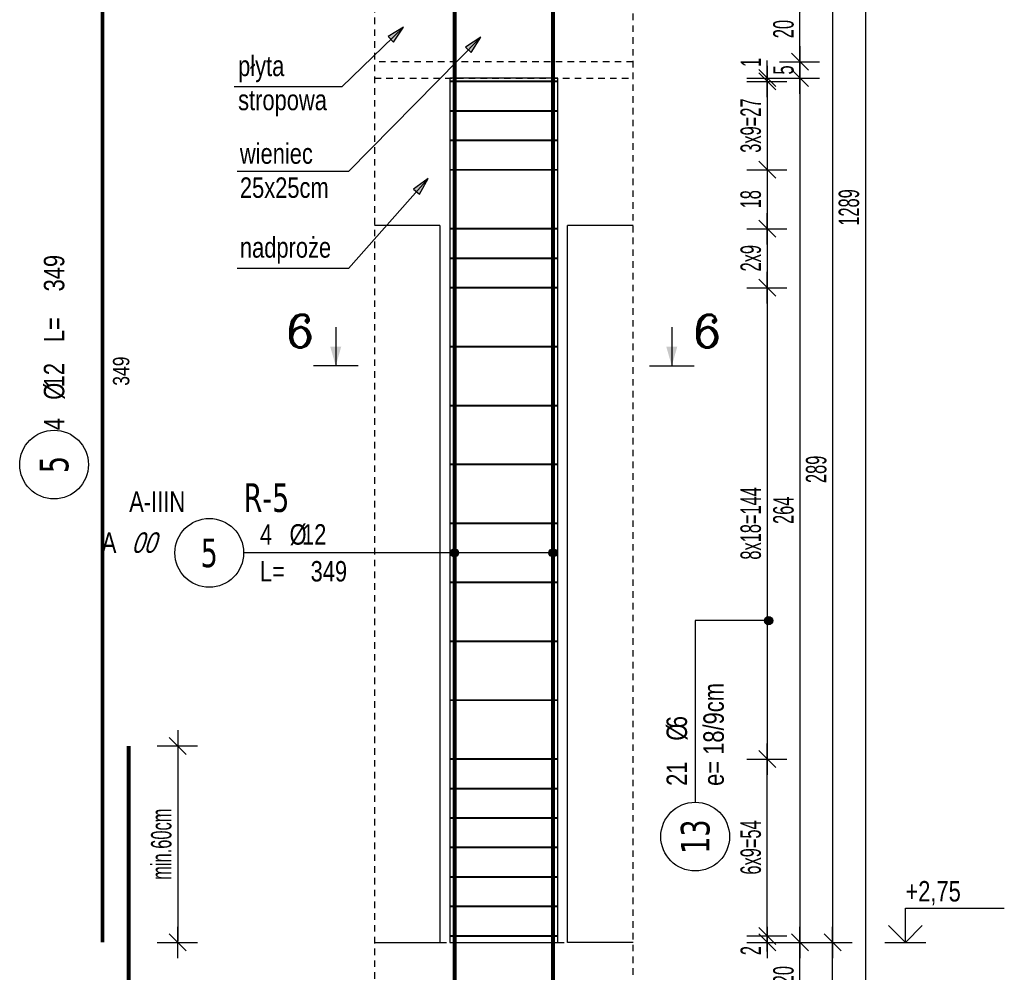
# Model space of a CAD drawing. Header units: millimetres. Extents: x 11988 to 14650, y -1596 to 604.
# Tile 30 of 38: x 13298 to 13599, y -537 to -246. Entities that reach past the tile are written whole.
import ezdxf
from ezdxf.enums import TextEntityAlignment as Align

# ---------------------------------------------------------------- set-up
doc = ezdxf.new("R2010")
doc.units = ezdxf.units.MM
doc.header["$LTSCALE"] = 10
doc.linetypes.add('MP', pattern=[0.36, 0.2, -0.16])
for name, color, linetype in [('BA_txg', 3, 'Continuous'), ('BA_wic', 1, 'Continuous'), ('BA_wis', 2, 'Continuous'), ('BA_wym', 1, 'Continuous'), ('BZ_kot', 7, 'Continuous'), ('BZ_odn', 1, 'Continuous'), ('BZ_opi1', 7, 'Continuous'), ('BZ_opi2', 4, 'Continuous'), ('BZ_opi3', 30, 'Continuous'), ('BZ_opi4', 53, 'Continuous'), ('BZ_P_roz', 11, 'Continuous'), ('BZ_P_wid', 3, 'Continuous'), ('BZ_P_wyc', 134, 'Continuous'), ('BZ_txs', 2, 'Continuous'), ('BZ_wym', 1, 'Continuous')]:
    doc.layers.add(name, color=color, linetype=linetype)
doc.layers.add('BZ_obroz', color=137, linetype='Continuous', plot=False)
doc.layers.add('BZ_pom', color=6, linetype='Continuous', plot=False)
doc.styles.add('BIKTBG', font='tahoma.ttf', dxfattribs={"width": 0.85})
doc.styles.add('BIKTC', font='bikromsw.shx', dxfattribs={"width": 0.85})
doc.styles.add('BIKTS', font='bikromsw.shx', dxfattribs={"width": 0.8})
doc.styles.add('BIKWYM', font='bikromsw.shx', dxfattribs={"width": 0.6})
doc.styles.add('ROMANC', font='ROMANC.SHX')
doc.dimstyles.new('BA_KR_25_cm', dxfattribs={"dimscale": 0.25, "dimtxt": 25, "dimasz": 1.666667, "dimexe": 24, "dimexo": 0, "dimgap": 0, "dimtad": 0, "dimdec": 1, "dimrnd": 0.5, "dimzin": 9, "dimdsep": 46, "dimtxsty": 'BIKWYM', "dimblk": 'WYM-KR', "dimcen": 0, "dimdle": 20, "dimclrd": 256, "dimclre": 256, "dimclrt": 2, "dimadec": 0, "dimazin": 0, "dimtfac": 0.033333, "dimtdec": 1, "dimtmove": 0, "dimatfit": 3, "dimldrblk": 'WYM-KR', "dimfxl": 25, "dimfxlon": 1, "dimtvp": 0.8, "dimtolj": 1, "dimarcsym": 0})
doc.dimstyles.new('BZ_KP_25_cm', dxfattribs={"dimscale": 0.25, "dimtxt": 25, "dimasz": 1.666667, "dimexe": 24, "dimexo": 0, "dimgap": 0, "dimtad": 0, "dimdec": 1, "dimrnd": 0.5, "dimzin": 9, "dimdsep": 46, "dimtxsty": 'BIKWYM', "dimblk": 'WYM-KR', "dimblk1": 'WYM-KP', "dimblk2": 'WYM-KP', "dimsah": 1, "dimcen": 0, "dimdle": 20, "dimclrd": 256, "dimclre": 256, "dimclrt": 7, "dimadec": 0, "dimazin": 0, "dimtfac": 0.033333, "dimtdec": 1, "dimtmove": 0, "dimatfit": 3, "dimldrblk": 'WYM-KP', "dimfxl": 1, "dimtvp": 0.8, "dimtolj": 1, "dimarcsym": 0})
doc.dimstyles.new('BZ_ST_25_cm', dxfattribs={"dimscale": 0.25, "dimtxt": 25, "dimasz": 1.666667, "dimexe": 24, "dimexo": 0, "dimgap": 0, "dimtad": 0, "dimdec": 1, "dimrnd": 0.5, "dimdsep": 46, "dimtxsty": 'BIKWYM', "dimblk": 'WYM-ST', "dimcen": 0, "dimdle": 20, "dimclrd": 256, "dimclre": 256, "dimclrt": 7, "dimadec": 0, "dimazin": 0, "dimtfac": 0.033333, "dimtdec": 1, "dimtix": 1, "dimtmove": 2, "dimatfit": 3, "dimldrblk": 'WYM-ST', "dimfxl": 1, "dimtvp": 0.8, "dimtolj": 1, "dimtzin": 0, "dimarcsym": 0})

# ---------------------------------------------------------------- blocks, each defined once
blk = doc.blocks.new('WYM-ST')
blk.add_hatch(color=256).paths.add_polyline_path([(-13, 2.88), (0, 0), (-13, -2.88)])
blk.add_lwpolyline([(0, 0), (-13, 2.88), (-13, -2.88), (0, 0)])
blk = doc.blocks.new('ST2')
blk.add_line((13.77, 0), (0, 0))
blk.add_solid([(6.84, -1.95), (6.84, 1.95), (0, 0)])
blk = doc.blocks.new('eprzh')
blk.add_line((-47.9, 0), (47.9, 0))
at = {"xscale": 6, "yscale": 6, "zscale": 6, "rotation": 90}
blk.add_blockref('ST2', (0, 0), dxfattribs=at)
at = {"style": 'ROMANC'}
blk.add_attdef('PRZ', text='', height=70, dxfattribs=at).set_placement((76, 39.4), align=Align.CENTER)
blk = doc.blocks.new('WYM-KP')
blk.add_hatch(color=256).paths.add_polyline_path([(3, 0, 1), (-3, 0, 1)])
blk.add_circle((0, 0), 3)
blk = doc.blocks.new('WYM-KR')
at = {"linetype": 'ByBlock'}
blk.add_line((11.52, 0), (-11.52, 0), dxfattribs=at)
at = {"color": 7, "linetype": 'ByBlock'}
blk.add_line((6.24, 6.24), (-6.24, -6.24), dxfattribs=at)
blk = doc.blocks.new('bik_BlkOpPret', base_point=(608.5, -87.83))
at = {"layer": 'BZ_opi1', "style": 'BIKTS', "width": 0.8}
for tag, p in [('SZTUK', (567.31, -85.33)), ('PRZEDR_FI', (581.12, -85.33)), ('PRZEKROJ', (584.93, -85.33)), ('DLUGOSC', (582.78, -96.58)), ('PRZEDR_L', (567.31, -96.58)), ('UWAGA', (567.31, -105.33))]:
    blk.add_attdef(tag, p, '', height=6.25, dxfattribs=at)
at = {"layer": 'BZ_opi2', "style": 'BIKTBG', "width": 0.8}
blk.add_attdef('NUMER', text='', height=8.75, dxfattribs=at).set_placement((551.81, -87.83), align=Align.MIDDLE_CENTER)
at = {"layer": 'BZ_pom', "width": 0.8}
for tag, p, height, style in [('GATUNEK', (526.97, -75.33), 6.25, 'BIKTS'), ('POZYCJA', (562.31, -75.33), 8.75, 'BIKTBG'), ('METODA_L', (520.17, -87.83), 6.25, 'BIKTS'), ('EURO_KOD', (529.45, -87.83), 6.25, 'BIKTS')]:
    blk.add_attdef(tag, p, '', height=height, dxfattribs=dict(at, style=style))
at = {"layer": 'BZ_wym', "width": 0.8}
for tag, p, height, style, flags in [('PRZEDR_NR', (567.31, -114.71), 8.75, 'BIKTBG', 1), ('PRZEDR_SZT', (567.31, -124.08), 6.25, 'BIKTS', 1), ('TYP_PRETA', (567.31, -133.46), 6.25, 'BIKTS', 3), ('EURO_KOD_SEGMENTY', (580.88, -142.83), 6.25, 'BIKTS', 3), ('HAK_1', (567.31, -152.21), 6.25, 'BIKTS', 3), ('HAK_2', (567.31, -161.58), 6.25, 'BIKTS', 3), ('ID', (567.31, -170.96), 6.25, 'BIKTS', 3), ('ID_C', (567.31, -180.33), 6.25, 'BIKTS', 3), ('b_atr_0', (567.31, -189.71), 6.25, 'BIKTS', 3)]:
    blk.add_attdef(tag, p, '', height=height, dxfattribs=dict(at, style=style, flags=flags))
blk = doc.blocks.new('bik_BlkOpPretW', base_point=(917.65, 307.46))
at = {"layer": 'BZ_opi2', "style": 'BIKTBG', "width": 0.8}
blk.add_attdef('NUMER', text='', height=8.75, dxfattribs=at).set_placement((933.15, 307.46), align=Align.MIDDLE_CENTER)
at = {"layer": 'BZ_opi4', "style": 'BIKTS', "width": 0.8}
for tag, p in [('SZTUK', (943.38, 304.33)), ('PRZEDR_FI', (952.43, 304.33)), ('PRZEKROJ', (956.24, 304.33)), ('PRZEDR_L', (970.04, 304.33)), ('DLUGOSC', (985.52, 304.33))]:
    blk.add_attdef(tag, p, '', height=6.25, dxfattribs=at)
at = {"layer": 'BZ_pom', "width": 0.8}
for tag, p, height, style, flags in [('POZYCJA', (943.38, 294.96), 8.75, 'BIKTBG', 3), ('GATUNEK', (943.38, 285.58), 6.25, 'BIKTS', 1), ('METODA_L', (943.38, 266.83), 6.25, 'BIKTS', 3)]:
    blk.add_attdef(tag, p, '', height=height, dxfattribs=dict(at, style=style, flags=flags))
at = {"layer": 'BZ_wym', "width": 0.8}
for tag, p, height, style, flags in [('UWAGA', (943.38, 276.21), 6.25, 'BIKTS', 1), ('TYP_PRETA', (943.38, 257.46), 6.25, 'BIKTS', 3), ('PRZEDR_NR', (943.38, 248.08), 8.75, 'BIKTBG', 1), ('PRZEDR_SZT', (943.38, 238.71), 6.25, 'BIKTS', 1), ('EURO_KOD', (943.38, 229.33), 6.25, 'BIKTS', 3), ('EURO_KOD_SEGMENTY', (956.95, 229.33), 6.25, 'BIKTS', 3), ('HAK_1', (943.38, 219.96), 6.25, 'BIKTS', 3), ('HAK_2', (943.38, 210.58), 6.25, 'BIKTS', 3), ('ID', (943.38, 201.21), 6.25, 'BIKTS', 3), ('ID_C', (943.38, 191.83), 6.25, 'BIKTS', 3), ('b_atr_0', (943.38, 182.46), 6.25, 'BIKTS', 3)]:
    blk.add_attdef(tag, p, '', height=height, dxfattribs=dict(at, style=style, flags=flags))
blk = doc.blocks.new('*D274')
at = {"layer": 'BA_wym', "lineweight": -2}
for p, q in [((13340.1, -468.34), (13352.35, -468.34)), ((13346.35, -468.76), (13346.35, -527.92)), ((13340.1, -528.34), (13352.35, -528.34))]:
    blk.add_line(p, q, dxfattribs=at)
at = {"layer": 'Defpoints', "color": 0}
for p in [(13331.35, -468.34), (13323.35, -528.34), (13346.35, -528.34)]:
    blk.add_point(p, dxfattribs=at)
at = {"layer": 'BA_wym', "lineweight": -2, "xscale": 0.4166666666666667, "yscale": 0.4166666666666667, "zscale": 0.4166666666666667}
for p, rotation in [((13346.35, -468.34), 90), ((13346.35, -528.34), 270)]:
    blk.add_blockref('WYM-KR', p, dxfattribs=dict(at, rotation=rotation))
at = {"layer": 'BA_wym', "color": 2, "insert": (13341.35, -498.34), "char_height": 6.25, "attachment_point": 5, "rotation": 90, "style": 'BIKWYM'}
blk.add_mtext('\\A1;min.60cm', dxfattribs=at)
blk = doc.blocks.new('*D282')
at = {"layer": 'BA_wym', "lineweight": -2}
for p, q in [((13520.22, -526.34), (13532.47, -526.34)), ((13526.47, -525.92), (13526.47, -525.51)), ((13526.47, -526.34), (13526.47, -528.34)), ((13520.22, -528.34), (13532.47, -528.34)), ((13526.47, -528.76), (13526.47, -532.51))]:
    blk.add_line(p, q, dxfattribs=at)
at = {"layer": 'Defpoints', "color": 0}
for p in [(13462.47, -526.34), (13485.47, -528.34), (13526.47, -528.34)]:
    blk.add_point(p, dxfattribs=at)
at = {"layer": 'BA_wym', "lineweight": -2, "xscale": 0.4166666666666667, "yscale": 0.4166666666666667, "zscale": 0.4166666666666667}
for p, rotation in [((13526.47, -526.34), 270), ((13526.47, -528.34), 90)]:
    blk.add_blockref('WYM-KR', p, dxfattribs=dict(at, rotation=rotation))
at = {"layer": 'BA_wym', "color": 2, "insert": (13521.47, -530.84), "char_height": 6.25, "attachment_point": 5, "rotation": 90, "style": 'BIKWYM'}
blk.add_mtext('\\A1;2', dxfattribs=at)
blk = doc.blocks.new('*D283')
at = {"layer": 'BA_wym', "lineweight": -2}
for p, q in [((13520.22, -472.34), (13532.47, -472.34)), ((13526.47, -525.92), (13526.47, -472.76)), ((13520.22, -526.34), (13532.47, -526.34))]:
    blk.add_line(p, q, dxfattribs=at)
at = {"layer": 'Defpoints', "color": 0}
for p in [(13462.47, -472.34), (13526.47, -472.34), (13462.47, -526.34)]:
    blk.add_point(p, dxfattribs=at)
at = {"layer": 'BA_wym', "lineweight": -2, "xscale": 0.4166666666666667, "yscale": 0.4166666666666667, "zscale": 0.4166666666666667}
for p, rotation in [((13526.47, -472.34), 90), ((13526.47, -526.34), 270)]:
    blk.add_blockref('WYM-KR', p, dxfattribs=dict(at, rotation=rotation))
at = {"layer": 'BA_wym', "color": 2, "insert": (13521.47, -499.34), "char_height": 6.25, "attachment_point": 5, "rotation": 90, "style": 'BIKWYM'}
blk.add_mtext('\\A1;6x9=54', dxfattribs=at)
blk = doc.blocks.new('*D284')
at = {"layer": 'BA_wym', "lineweight": -2}
for p, q in [((13520.22, -328.34), (13532.47, -328.34)), ((13526.47, -328.76), (13526.47, -471.92)), ((13520.22, -472.34), (13532.47, -472.34))]:
    blk.add_line(p, q, dxfattribs=at)
at = {"layer": 'Defpoints', "color": 0}
for p in [(13462.47, -328.34), (13462.47, -472.34), (13526.47, -472.34)]:
    blk.add_point(p, dxfattribs=at)
at = {"layer": 'BA_wym', "lineweight": -2, "xscale": 0.4166666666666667, "yscale": 0.4166666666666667, "zscale": 0.4166666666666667}
for p, rotation in [((13526.47, -328.34), 90), ((13526.47, -472.34), 270)]:
    blk.add_blockref('WYM-KR', p, dxfattribs=dict(at, rotation=rotation))
at = {"layer": 'BA_wym', "color": 2, "insert": (13521.47, -400.34), "char_height": 6.25, "attachment_point": 5, "rotation": 90, "style": 'BIKWYM'}
blk.add_mtext('\\A1;8x18=144', dxfattribs=at)
blk = doc.blocks.new('*D285')
at = {"layer": 'BA_wym', "lineweight": -2}
for p, q in [((13526.47, -264.92), (13526.47, -264.51)), ((13520.22, -265.34), (13532.47, -265.34)), ((13526.47, -265.34), (13526.47, -292.34)), ((13520.22, -292.34), (13532.47, -292.34)), ((13526.47, -292.76), (13526.47, -293.17))]:
    blk.add_line(p, q, dxfattribs=at)
at = {"layer": 'Defpoints', "color": 0}
for p in [(13462.48, -265.34), (13462.48, -292.34), (13526.47, -292.34)]:
    blk.add_point(p, dxfattribs=at)
at = {"layer": 'BA_wym', "lineweight": -2, "xscale": 0.4166666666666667, "yscale": 0.4166666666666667, "zscale": 0.4166666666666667}
for p, rotation in [((13526.47, -265.34), 270), ((13526.47, -292.34), 90)]:
    blk.add_blockref('WYM-KR', p, dxfattribs=dict(at, rotation=rotation))
at = {"layer": 'BA_wym', "color": 2, "insert": (13521.47, -278.84), "char_height": 6.25, "attachment_point": 5, "rotation": 90, "style": 'BIKWYM'}
blk.add_mtext('\\A1;3x9=27', dxfattribs=at)
blk = doc.blocks.new('*D286')
at = {"layer": 'BA_wym', "lineweight": -2}
for p, q in [((13526.47, -263.92), (13526.47, -258.95)), ((13520.22, -264.34), (13532.47, -264.34)), ((13526.47, -265.34), (13526.47, -264.34)), ((13520.22, -265.34), (13532.47, -265.34)), ((13526.47, -265.76), (13526.47, -266.17))]:
    blk.add_line(p, q, dxfattribs=at)
at = {"layer": 'Defpoints', "color": 0}
for p in [(13485.47, -264.34), (13526.47, -264.34), (13462.48, -265.34)]:
    blk.add_point(p, dxfattribs=at)
at = {"layer": 'BA_wym', "lineweight": -2, "xscale": 0.4166666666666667, "yscale": 0.4166666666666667, "zscale": 0.4166666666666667}
for p, rotation in [((13526.47, -264.34), 270), ((13526.47, -265.34), 90)]:
    blk.add_blockref('WYM-KR', p, dxfattribs=dict(at, rotation=rotation))
at = {"layer": 'BA_wym', "color": 2, "insert": (13521.47, -259.54), "char_height": 6.25, "attachment_point": 5, "rotation": 90, "style": 'BIKWYM'}
blk.add_mtext('\\A1;1', dxfattribs=at)
blk = doc.blocks.new('bik_BlkOpPretU', base_point=(1570.94, 615.52))
at = {"layer": 'BZ_opi2', "style": 'BIKTBG', "width": 0.8}
blk.add_attdef('NUMER', text='', height=8.75, dxfattribs=at).set_placement((1514.25, 615.52), align=Align.MIDDLE_CENTER)
at = {"layer": 'BZ_opi4', "style": 'BIKTS', "width": 0.8}
for tag, p in [('SZTUK', (1529.75, 618.02)), ('PRZEDR_FI', (1538.8, 618.02)), ('PRZEKROJ', (1542.61, 618.02)), ('PRZEDR_L', (1529.75, 606.77)), ('DLUGOSC', (1545.23, 606.77)), ('UWAGA', (1529.75, 598.02))]:
    blk.add_attdef(tag, p, '', height=6.25, dxfattribs=at)
at = {"layer": 'BZ_pom', "width": 0.8}
for tag, p, height, style in [('POZYCJA', (1524.75, 628.02), 8.75, 'BIKTBG'), ('GATUNEK', (1483.8, 628.02), 6.25, 'BIKTS'), ('METODA_L', (1489.99, 615.52), 6.25, 'BIKTS')]:
    blk.add_attdef(tag, p, '', height=height, dxfattribs=dict(at, style=style))
at = {"layer": 'BZ_wym', "width": 0.8}
for tag, p, height, style, flags in [('PRZEDR_NR', (1529.75, 588.65), 8.75, 'BIKTBG', 1), ('PRZEDR_SZT', (1529.75, 579.27), 6.25, 'BIKTS', 1), ('TYP_PRETA', (1529.75, 569.9), 6.25, 'BIKTS', 3), ('EURO_KOD', (1529.75, 560.52), 6.25, 'BIKTS', 3), ('EURO_KOD_SEGMENTY', (1544.75, 560.52), 6.25, 'BIKTS', 3), ('HAK_1', (1529.75, 551.15), 6.25, 'BIKTS', 3), ('HAK_2', (1529.75, 541.77), 6.25, 'BIKTS', 3), ('ID', (1529.75, 532.4), 6.25, 'BIKTS', 3), ('ID_C', (1529.75, 523.02), 6.25, 'BIKTS', 3), ('b_atr_0', (1529.75, 513.65), 6.25, 'BIKTS', 3)]:
    blk.add_attdef(tag, p, '', height=height, dxfattribs=dict(at, style=style, flags=flags))
blk = doc.blocks.new('*D302')
at = {"layer": 'BA_wym', "lineweight": -2}
for p, q in [((13530.22, -528.34), (13542.47, -528.34)), ((13536.47, -547.92), (13536.47, -528.76)), ((13530.22, -548.34), (13542.47, -548.34))]:
    blk.add_line(p, q, dxfattribs=at)
at = {"layer": 'Defpoints', "color": 0}
for p in [(13485.47, -528.34), (13536.47, -528.34), (13485.47, -548.34)]:
    blk.add_point(p, dxfattribs=at)
at = {"layer": 'BA_wym', "lineweight": -2, "xscale": 0.4166666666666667, "yscale": 0.4166666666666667, "zscale": 0.4166666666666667}
for p, rotation in [((13536.47, -528.34), 90), ((13536.47, -548.34), 270)]:
    blk.add_blockref('WYM-KR', p, dxfattribs=dict(at, rotation=rotation))
at = {"layer": 'BA_wym', "color": 2, "insert": (13531.47, -538.34), "char_height": 6.25, "attachment_point": 5, "rotation": 90, "style": 'BIKWYM'}
blk.add_mtext('\\A1;20', dxfattribs=at)
blk = doc.blocks.new('*D303')
at = {"layer": 'BA_wym', "lineweight": -2}
for p, q in [((13530.22, -264.34), (13542.47, -264.34)), ((13536.47, -264.76), (13536.47, -527.92)), ((13530.22, -528.34), (13542.47, -528.34))]:
    blk.add_line(p, q, dxfattribs=at)
at = {"layer": 'Defpoints', "color": 0}
for p in [(13485.47, -264.34), (13485.47, -528.34), (13536.47, -528.34)]:
    blk.add_point(p, dxfattribs=at)
at = {"layer": 'BA_wym', "lineweight": -2, "xscale": 0.4166666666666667, "yscale": 0.4166666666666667, "zscale": 0.4166666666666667}
for p, rotation in [((13536.47, -264.34), 90), ((13536.47, -528.34), 270)]:
    blk.add_blockref('WYM-KR', p, dxfattribs=dict(at, rotation=rotation))
at = {"layer": 'BA_wym', "color": 2, "insert": (13531.47, -396.34), "char_height": 6.25, "attachment_point": 5, "rotation": 90, "style": 'BIKWYM'}
blk.add_mtext('\\A1;264', dxfattribs=at)
blk = doc.blocks.new('*D304')
at = {"layer": 'BA_wym', "lineweight": -2}
for p, q in [((13530.22, -259.34), (13542.47, -259.34)), ((13536.47, -259.76), (13536.47, -263.92)), ((13530.22, -264.34), (13542.47, -264.34))]:
    blk.add_line(p, q, dxfattribs=at)
at = {"layer": 'Defpoints', "color": 0}
for p in [(13485.47, -259.34), (13485.47, -264.34), (13536.47, -264.34)]:
    blk.add_point(p, dxfattribs=at)
at = {"layer": 'BA_wym', "lineweight": -2, "xscale": 0.4166666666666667, "yscale": 0.4166666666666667, "zscale": 0.4166666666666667}
for p, rotation in [((13536.47, -259.34), 90), ((13536.47, -264.34), 270)]:
    blk.add_blockref('WYM-KR', p, dxfattribs=dict(at, rotation=rotation))
at = {"layer": 'BA_wym', "color": 2, "insert": (13531.47, -261.84), "char_height": 6.25, "attachment_point": 5, "rotation": 90, "style": 'BIKWYM'}
blk.add_mtext('\\A1;5', dxfattribs=at)
blk = doc.blocks.new('*D305')
at = {"layer": 'BA_wym', "lineweight": -2}
for p, q in [((13530.22, -239.34), (13542.47, -239.34)), ((13536.47, -258.92), (13536.47, -239.76)), ((13530.22, -259.34), (13542.47, -259.34))]:
    blk.add_line(p, q, dxfattribs=at)
at = {"layer": 'Defpoints', "color": 0}
for p in [(13485.47, -239.34), (13536.47, -239.34), (13485.47, -259.34)]:
    blk.add_point(p, dxfattribs=at)
at = {"layer": 'BA_wym', "lineweight": -2, "xscale": 0.4166666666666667, "yscale": 0.4166666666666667, "zscale": 0.4166666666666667}
for p, rotation in [((13536.47, -239.34), 90), ((13536.47, -259.34), 270)]:
    blk.add_blockref('WYM-KR', p, dxfattribs=dict(at, rotation=rotation))
at = {"layer": 'BA_wym', "color": 2, "insert": (13531.47, -249.34), "char_height": 6.25, "attachment_point": 5, "rotation": 90, "style": 'BIKWYM'}
blk.add_mtext('\\A1;20', dxfattribs=at)
blk = doc.blocks.new('*D314')
at = {"layer": 'BA_wym', "lineweight": -2}
for p, q in [((13540.22, -528.34), (13552.47, -528.34)), ((13546.47, -823.92), (13546.47, -528.76)), ((13540.22, -824.34), (13552.47, -824.34))]:
    blk.add_line(p, q, dxfattribs=at)
at = {"layer": 'Defpoints', "color": 0}
for p in [(13485.47, -528.34), (13546.47, -528.34), (13485.47, -824.34)]:
    blk.add_point(p, dxfattribs=at)
at = {"layer": 'BA_wym', "lineweight": -2, "xscale": 0.4166666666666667, "yscale": 0.4166666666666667, "zscale": 0.4166666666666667}
for p, rotation in [((13546.47, -528.34), 90), ((13546.47, -824.34), 270)]:
    blk.add_blockref('WYM-KR', p, dxfattribs=dict(at, rotation=rotation))
at = {"layer": 'BA_wym', "color": 2, "insert": (13541.47, -676.34), "char_height": 6.25, "attachment_point": 5, "rotation": 90, "style": 'BIKWYM'}
blk.add_mtext('\\A1;296', dxfattribs=at)
blk = doc.blocks.new('*D315')
at = {"layer": 'BA_wym', "lineweight": -2}
for p, q in [((13540.22, -239.34), (13552.47, -239.34)), ((13546.47, -239.76), (13546.47, -527.92)), ((13540.22, -528.34), (13552.47, -528.34))]:
    blk.add_line(p, q, dxfattribs=at)
at = {"layer": 'Defpoints', "color": 0}
for p in [(13485.47, -239.34), (13485.47, -528.34), (13546.47, -528.34)]:
    blk.add_point(p, dxfattribs=at)
at = {"layer": 'BA_wym', "lineweight": -2, "xscale": 0.4166666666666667, "yscale": 0.4166666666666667, "zscale": 0.4166666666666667}
for p, rotation in [((13546.47, -239.34), 90), ((13546.47, -528.34), 270)]:
    blk.add_blockref('WYM-KR', p, dxfattribs=dict(at, rotation=rotation))
at = {"layer": 'BA_wym', "color": 2, "insert": (13541.47, -383.84), "char_height": 6.25, "attachment_point": 5, "rotation": 90, "style": 'BIKWYM'}
blk.add_mtext('\\A1;289', dxfattribs=at)
blk = doc.blocks.new('*D318')
at = {"layer": 'BA_wym', "lineweight": -2}
for p, q in [((13550.22, 340.66), (13562.47, 340.66)), ((13556.47, 340.24), (13556.47, -947.92)), ((13550.22, -948.34), (13562.47, -948.34))]:
    blk.add_line(p, q, dxfattribs=at)
at = {"layer": 'Defpoints', "color": 0}
for p in [(13485.47, 340.66), (13485.47, -948.34), (13556.47, -948.34)]:
    blk.add_point(p, dxfattribs=at)
at = {"layer": 'BA_wym', "lineweight": -2, "xscale": 0.4166666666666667, "yscale": 0.4166666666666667, "zscale": 0.4166666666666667}
for p, rotation in [((13556.47, 340.66), 90), ((13556.47, -948.34), 270)]:
    blk.add_blockref('WYM-KR', p, dxfattribs=dict(at, rotation=rotation))
at = {"layer": 'BA_wym', "color": 2, "insert": (13551.47, -303.84), "char_height": 6.25, "attachment_point": 5, "rotation": 90, "style": 'BIKWYM'}
blk.add_mtext('\\A1;1289', dxfattribs=at)
blk = doc.blocks.new('*U29')
for p, q in [((0, 4.17), (12.08, 4.17)), ((0, 0), (0, 4.17))]:
    blk.add_line(p, q)
at = {"color": 1}
blk.add_line((-2.5, 0), (2.5, 0), dxfattribs=at)
blk.add_lwpolyline([(-2.06, 2.06), (0, 0), (2.06, 2.06)])
at = {"style": 'BIKTS', "width": 0.8}
blk.add_attdef('POZIOM', text='', height=2.5, dxfattribs=at).set_placement((0, 6.25), align=Align.MIDDLE_LEFT)
blk = doc.blocks.new('*D327')
at = {"layer": 'BA_wym', "lineweight": -2}
for p, q in [((13520.22, -310.34), (13532.47, -310.34)), ((13526.47, -310.76), (13526.47, -327.92)), ((13520.22, -328.34), (13532.47, -328.34))]:
    blk.add_line(p, q, dxfattribs=at)
at = {"layer": 'Defpoints', "color": 0}
for p in [(13462.47, -310.34), (13462.48, -328.34), (13526.47, -328.34)]:
    blk.add_point(p, dxfattribs=at)
at = {"layer": 'BA_wym', "lineweight": -2, "xscale": 0.4166666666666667, "yscale": 0.4166666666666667, "zscale": 0.4166666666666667}
for p, rotation in [((13526.47, -310.34), 90), ((13526.47, -328.34), 270)]:
    blk.add_blockref('WYM-KR', p, dxfattribs=dict(at, rotation=rotation))
at = {"layer": 'BA_wym', "color": 2, "insert": (13521.47, -319.34), "char_height": 6.25, "attachment_point": 5, "rotation": 90, "style": 'BIKWYM'}
blk.add_mtext('\\A1;2x9', dxfattribs=at)
blk = doc.blocks.new('*D328')
at = {"layer": 'BA_wym', "lineweight": -2}
for p, q in [((13520.22, -292.34), (13532.47, -292.34)), ((13526.47, -292.76), (13526.47, -309.92)), ((13520.22, -310.34), (13532.47, -310.34))]:
    blk.add_line(p, q, dxfattribs=at)
at = {"layer": 'Defpoints', "color": 0}
for p in [(13462.47, -292.34), (13462.48, -310.34), (13526.47, -310.34)]:
    blk.add_point(p, dxfattribs=at)
at = {"layer": 'BA_wym', "lineweight": -2, "xscale": 0.4166666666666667, "yscale": 0.4166666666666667, "zscale": 0.4166666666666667}
for p, rotation in [((13526.47, -292.34), 90), ((13526.47, -310.34), 270)]:
    blk.add_blockref('WYM-KR', p, dxfattribs=dict(at, rotation=rotation))
at = {"layer": 'BA_wym', "color": 2, "insert": (13521.47, -301.34), "char_height": 6.25, "attachment_point": 5, "rotation": 90, "style": 'BIKWYM'}
blk.add_mtext('\\A1;18', dxfattribs=at)

msp = doc.modelspace()

# ---------------------------------------------------------------- linework, layer by layer
at = {"layer": 'BA_wic', "linetype": 'MP'}
for p, q in [((13406.47, -264.34), (13485.47, -264.34)), ((13426.47, -528.34), (13465.47, -528.34))]:
    msp.add_line(p, q, dxfattribs=at)
for points in [[(13406.47, 348.16), (13406.47, -955.84)], [(13485.47, -955.84), (13485.47, 348.16)], [(13485.47, -259.34), (13406.47, -259.34)]]:
    msp.add_lwpolyline(points, dxfattribs=at)
at = {"layer": 'BA_wis'}
for points in [[(13426.47, -309.34), (13406.47, -309.34)], [(13426.47, -309.34), (13426.47, -528.34)], [(13465.47, -528.34), (13465.47, -309.34)], [(13485.47, -309.34), (13465.47, -309.34)], [(13406.47, -528.34), (13426.47, -528.34)], [(13485.47, -528.34), (13465.47, -528.34)]]:
    msp.add_lwpolyline(points, dxfattribs=at)
at = {"layer": 'BZ_obroz'}
msp.add_lwpolyline([(13429.47, -528.34), (13462.47, -528.34), (13462.47, -264.34), (13429.48, -264.34)], close=True, dxfattribs=at)
at = {"layer": 'BZ_odn', "color": 252}
for centre in [(13308.55, -382.37), (13504.47, -496.02)]:
    msp.add_circle(centre, 10.5, dxfattribs=at)
at = {"layer": 'BZ_odn'}
msp.add_circle((13355.97, -409.34), 10.5, dxfattribs=at)
at = {"layer": 'BZ_P_roz', "const_width": 0.6}
for points in [[(13429.48, -265.34), (13462.48, -265.34)], [(13429.48, -274.34), (13462.48, -274.34)], [(13429.47, -283.34), (13462.48, -283.34)], [(13429.47, -292.34), (13462.48, -292.34)], [(13429.47, -310.34), (13462.47, -310.34)], [(13429.47, -319.34), (13462.47, -319.34)], [(13429.47, -328.34), (13462.47, -328.34)], [(13429.47, -346.34), (13462.47, -346.34)], [(13429.47, -364.34), (13462.47, -364.34)], [(13429.47, -382.34), (13462.47, -382.34)], [(13429.47, -400.34), (13462.47, -400.34)], [(13429.47, -418.34), (13462.47, -418.34)], [(13429.47, -436.34), (13462.47, -436.34)], [(13429.47, -454.34), (13462.47, -454.34)], [(13429.47, -472.34), (13462.47, -472.34)], [(13429.47, -481.34), (13462.47, -481.34)], [(13429.47, -490.34), (13462.47, -490.34)], [(13429.47, -499.34), (13462.47, -499.34)], [(13429.47, -508.34), (13462.47, -508.34)], [(13429.47, -517.34), (13462.47, -517.34)], [(13429.47, -526.34), (13462.47, -526.34)]]:
    msp.add_lwpolyline(points, dxfattribs=at)
at = {"layer": 'BZ_P_wid', "const_width": 1.2}
for points in [[(13430.94, -179.34), (13430.94, -528.34)], [(13461.01, -179.34), (13461.01, -528.34)], [(13430.94, -468.34), (13430.94, -824.34)], [(13461.01, -468.34), (13461.01, -824.34)]]:
    msp.add_lwpolyline(points, dxfattribs=at)
at = {"layer": 'BZ_P_wyc', "linetype": 'Continuous', "const_width": 1.2}
for points in [[(13323.35, -179.34), (13323.35, -528.34)], [(13331.35, -468.34), (13331.35, -824.34)]]:
    msp.add_lwpolyline(points, dxfattribs=at)

# ---------------------------------------------------------------- block references
ref = msp.add_blockref('bik_BlkOpPretW', (13308.55, -397.87), dxfattribs=dict(rotation=90))
ref.add_attrib('NUMER', '5', dxfattribs={"layer": 'BZ_opi2', "height": 8.75, "rotation": 90, "style": 'BIKTBG', "width": 0.8}).set_placement((13308.55, -382.37), align=Align.MIDDLE_CENTER)
ref.add_attrib('SZTUK', '4', (13311.68, -371.87), dxfattribs={"layer": 'BZ_opi4', "height": 6.25, "rotation": 90, "style": 'BIKTS', "width": 0.8})
ref.add_attrib('PRZEKROJ', '12', (13311.68, -358.78), dxfattribs={"layer": 'BZ_opi4', "height": 6.25, "rotation": 90, "style": 'BIKTS', "width": 0.8})
ref.add_attrib('DLUGOSC', '349', (13311.68, -329.49), dxfattribs={"layer": 'BZ_opi4', "height": 6.25, "rotation": 90, "style": 'BIKTS', "width": 0.8})
ref.add_attrib('PRZEDR_FI', '%%c', (13311.68, -362.59), dxfattribs={"layer": 'BZ_opi4', "height": 6.25, "rotation": 90, "style": 'BIKTS', "width": 0.8})
ref.add_attrib('PRZEDR_L', 'L=', (13311.68, -344.97), dxfattribs={"layer": 'BZ_opi4', "height": 6.25, "rotation": 90, "style": 'BIKTS', "width": 0.8})
ref = msp.add_blockref('bik_BlkOpPret', (13410.28, -409.34))
ref.add_attrib('NUMER', '5', dxfattribs={"layer": 'BZ_opi2', "height": 8.75, "style": 'BIKTBG', "width": 0.8}).set_placement((13355.97, -409.34), align=Align.MIDDLE_CENTER)
ref.add_attrib('POZYCJA', 'R-5', (13366.47, -396.84), dxfattribs={"layer": 'BZ_pom', "height": 8.75, "style": 'BIKTBG', "width": 0.8})
ref.add_attrib('SZTUK', '4', (13371.47, -406.84), dxfattribs={"layer": 'BZ_opi1', "height": 6.25, "style": 'BIKTS', "width": 0.8})
ref.add_attrib('GATUNEK', 'A-IIIN', (13331.52, -396.84), dxfattribs={"layer": 'BZ_pom', "height": 6.25, "style": 'BIKTS', "width": 0.8})
ref.add_attrib('PRZEKROJ', '12', (13384.33, -406.84), dxfattribs={"layer": 'BZ_opi1', "height": 6.25, "style": 'BIKTS', "width": 0.8})
ref.add_attrib('DLUGOSC', '349', (13386.95, -418.09), dxfattribs={"layer": 'BZ_opi1', "height": 6.25, "style": 'BIKTS', "width": 0.8})
ref.add_attrib('METODA_L', 'A', (13323.14, -409.34), dxfattribs={"layer": 'BZ_pom', "height": 6.25, "style": 'BIKTS', "width": 0.8})
ref.add_attrib('PRZEDR_FI', '%%c', (13380.52, -406.84), dxfattribs={"layer": 'BZ_opi1', "height": 6.25, "style": 'BIKTS', "width": 0.8})
ref.add_attrib('PRZEDR_L', 'L=', (13371.47, -418.09), dxfattribs={"layer": 'BZ_opi1', "height": 6.25, "style": 'BIKTS', "width": 0.8})
ref.add_attrib('EURO_KOD', '00', (13332.19, -409.34), dxfattribs={"layer": 'BZ_pom', "height": 6.25, "style": 'BIKTS', "oblique": 18, "width": 0.8})
ref = msp.add_blockref('bik_BlkOpPretU', (13504.47, -430.04), dxfattribs=dict(rotation=90))
ref.add_attrib('NUMER', '13', dxfattribs={"layer": 'BZ_opi2', "height": 8.75, "rotation": 90, "style": 'BIKTBG', "width": 0.8}).set_placement((13504.47, -496.02), align=Align.MIDDLE_CENTER)
ref.add_attrib('SZTUK', '21', (13501.97, -480.52), dxfattribs={"layer": 'BZ_opi4', "height": 6.25, "rotation": 90, "style": 'BIKTS', "width": 0.8})
ref.add_attrib('PRZEKROJ', '6', (13501.97, -462.9), dxfattribs={"layer": 'BZ_opi4', "height": 6.25, "rotation": 90, "style": 'BIKTS', "width": 0.8})
ref.add_attrib('UWAGA', 'e= 18/9cm', (13513.22, -480.52), dxfattribs={"layer": 'BZ_opi4', "height": 6.25, "rotation": 90, "style": 'BIKTS', "width": 0.8})
ref.add_attrib('PRZEDR_FI', '%%c', (13501.97, -466.71), dxfattribs={"layer": 'BZ_opi4', "height": 6.25, "rotation": 90, "style": 'BIKTS', "width": 0.8})
at = {"layer": 'BA_txg'}
ref = msp.add_blockref('eprzh', (13394.63, -352.25), dxfattribs=dict(at, xscale=-0.142857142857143, yscale=0.1428571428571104, zscale=0.142857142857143))
ref.add_attrib('PRZ', '6', dxfattribs={"layer": '0', "height": 10, "style": 'ROMANC'}).set_placement((13383.77, -346.61), align=Align.CENTER)
at = {"layer": 'BA_txg', "xscale": 0.142857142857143, "yscale": 0.142857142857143, "zscale": 0.142857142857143}
msp.add_blockref('eprzh', (13497.32, -352.25), dxfattribs=at).add_auto_attribs({'PRZ': '6'})
at = {"layer": 'BZ_kot', "xscale": 2.5, "yscale": 2.5, "zscale": 2.5}
msp.add_blockref('*U29', (13568.72, -528.34), dxfattribs=at).add_auto_attribs({'POZIOM': '+2,75'})

# ---------------------------------------------------------------- texts
at = {"layer": 'BZ_opi3', "style": 'BIKTC', "width": 0.8}
msp.add_text('349', height=5, rotation=90.0002, dxfattribs=at).set_placement((13329.05, -353.84), align=Align.MIDDLE_CENTER)
at = {"layer": 'BZ_txs', "char_height": 6.25, "width": 113.0116, "attachment_point": 1, "style": 'BIKTS'}
for s, insert in [('płyta\\Pstropowa', (13364.8, -257.46)), ('wieniec\\P25x25cm', (13365.34, -284.24)), ('nadproże', (13365.34, -312.92))]:
    msp.add_mtext(s, dxfattribs=dict(at, insert=insert))

# ---------------------------------------------------------------- dimensions: what is measured, and where the dimension line sits
at = {"layer": 'BA_wym'}
for base, p1, p2, override, picture, middle in [((13556.47, -948.34), (13485.47, 340.66), (13485.47, -948.34), {"dimrnd": 1, "dimblk": 'WYM-KR', "dimatfit": 1}, '*D318', (13551.47, -303.84)), ((13536.47, -239.34), (13485.47, -259.34), (13485.47, -239.34), {"dimatfit": 1}, '*D305', (13531.47, -249.34)), ((13546.47, -528.34), (13485.47, -239.34), (13485.47, -528.34), {"dimrnd": 1, "dimblk": 'WYM-KR', "dimatfit": 1}, '*D315', (13541.47, -383.84)), ((13536.47, -264.34), (13485.47, -259.34), (13485.47, -264.34), {"dimatfit": 1}, '*D304', (13531.47, -261.84)), ((13536.47, -528.34), (13485.47, -264.34), (13485.47, -528.34), {"dimrnd": 1, "dimblk": 'WYM-KR', "dimatfit": 1}, '*D303', (13531.47, -396.34)), ((13526.47, -528.34), (13462.47, -526.34), (13485.47, -528.34), {"dimatfit": 1}, '*D282', (13521.47, -530.84)), ((13536.47, -528.34), (13485.47, -548.34), (13485.47, -528.34), {"dimatfit": 1}, '*D302', (13531.47, -538.34)), ((13546.47, -528.34), (13485.47, -824.34), (13485.47, -528.34), {"dimrnd": 1, "dimblk": 'WYM-KR', "dimatfit": 1}, '*D314', (13541.47, -676.34))]:
    dim = msp.add_linear_dim(base=base, p1=p1, p2=p2, angle=90, dimstyle='BA_KR_25_cm', override=override, dxfattribs=at)
    dim.commit()
    dim.dimension.update_dxf_attribs({"geometry": picture, "text_midpoint": middle})
for base, p1, p2, override, picture, middle in [((13526.47, -264.34), (13462.48, -265.34), (13485.47, -264.34), {"dimrnd": 1, "dimatfit": 1}, '*D286', (13526.47, -259.54)), ((13526.47, -310.34), (13462.47, -292.34), (13462.48, -310.34), {"dimtxsty": 'BIKWYM', "dimatfit": 1}, '*D328', (13526.47, -301.34))]:
    dim = msp.add_linear_dim(base=base, p1=p1, p2=p2, angle=90, dimstyle='BA_KR_25_cm', override=override, dxfattribs=at)
    dim.commit()
    dim.dimension.update_dxf_attribs({"geometry": picture, "text_midpoint": middle, "dimtype": 160})
for base, p1, p2, text, picture, middle in [((13526.47, -292.34), (13462.48, -265.34), (13462.48, -292.34), '3x9=<>', '*D285', (13526.47, -278.84)), ((13526.47, -328.34), (13462.47, -310.34), (13462.48, -328.34), '2x9', '*D327', (13526.47, -319.34))]:
    dim = msp.add_linear_dim(base=base, p1=p1, p2=p2, angle=90, text=text, dimstyle='BA_KR_25_cm', override={"dimtxsty": 'BIKWYM', "dimatfit": 1}, dxfattribs=at)
    dim.commit()
    dim.dimension.update_dxf_attribs({"geometry": picture, "text_midpoint": middle, "dimtype": 160})
for base, p1, p2, text, picture, middle in [((13526.47, -472.34), (13462.47, -328.34), (13462.47, -472.34), '8x18=<>', '*D284', (13521.47, -400.34)), ((13346.35, -528.34), (13331.35, -468.34), (13323.35, -528.34), 'min.60cm', '*D274', (13341.35, -498.34)), ((13526.47, -472.34), (13462.47, -526.34), (13462.47, -472.34), '6x9=<>', '*D283', (13521.47, -499.34))]:
    dim = msp.add_linear_dim(base=base, p1=p1, p2=p2, angle=90, text=text, dimstyle='BA_KR_25_cm', override={"dimtxsty": 'BIKWYM', "dimatfit": 1}, dxfattribs=at)
    dim.commit()
    dim.dimension.update_dxf_attribs({"geometry": picture, "text_midpoint": middle})

# ---------------------------------------------------------------- leaders
at = {"layer": 'BZ_odn'}
for points, dimstyle in [([(13415.37, -248.76), (13396.47, -266.95), (13363.58, -266.95)], 'BZ_ST_25_cm'), ([(13438.97, -251.84), (13398.58, -292.81), (13364.55, -292.81)], 'BZ_ST_25_cm'), ([(13422.91, -294.97), (13398.58, -322.53), (13364.55, -322.53)], 'BZ_ST_25_cm'), ([(13430.94, -409.34), (13406.47, -409.34), (13366.47, -409.34)], 'BZ_KP_25_cm'), ([(13461.01, -409.34), (13406.47, -409.34), (13366.47, -409.34)], 'BZ_KP_25_cm')]:
    msp.add_leader(points, dimstyle=dimstyle, dxfattribs=at)
at = {"layer": 'BZ_odn', "color": 252}
msp.add_leader([(13526.9, -430.04), (13504.47, -430.04), (13504.47, -485.52)], dimstyle='BZ_KP_25_cm', override={"dimclrd": 252}, dxfattribs=at)

doc.saveas('drawing.dxf')
